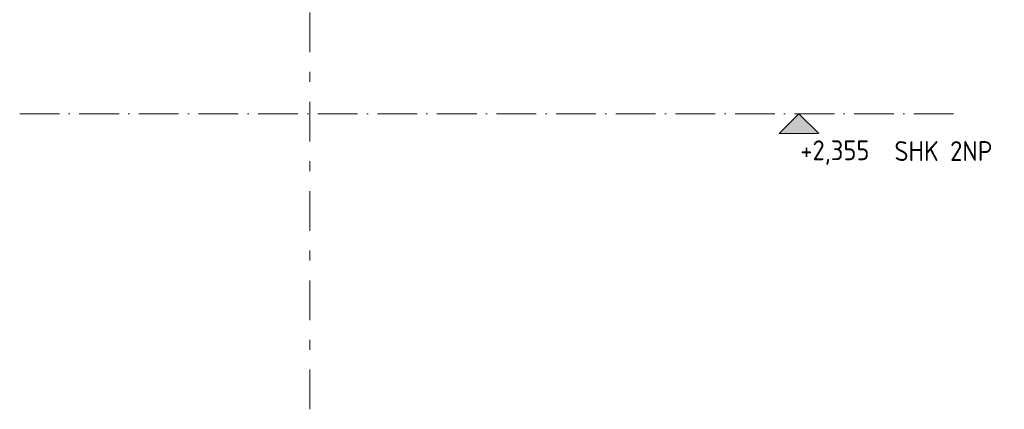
# Model space of a CAD drawing. Header units: millimetres. Extents: x 4307 to 42792, y 1610 to 10025.
# Tile 175 of 256: x 26216 to 28696, y 1610 to 2592. Entities that reach past the tile are written whole.
import ezdxf

# ---------------------------------------------------------------- set-up
doc = ezdxf.new("R2010")
doc.units = ezdxf.units.MM
doc.linetypes.add('Čerchovaná', pattern=[150, 100, -25, 0, -25])
doc.linetypes.add('Čára osnovy', pattern=[225, 100, -50, 25, -50])
doc.layers.add('A-FLOR-LEVL', color=51, linetype='Continuous', lineweight=5)
doc.layers.add('S-GRID', color=1, linetype='Continuous', lineweight=5)
doc.styles.add('ISOCPEUR', font='isocpeur.ttf', dxfattribs={"width": 0.9, "height": 50})

# ---------------------------------------------------------------- blocks, each defined once
blk = doc.blocks.new('Podlaží - Výšková kačena-488172-V2')
at = {"layer": 'A-FLOR-LEVL'}
blk.add_hatch(color=256, dxfattribs=at).paths.add_polyline_path([(16867.1, 2305), (16767.1, 2305), (16817.1, 2355)])
for p, q in [((16767.1, 2305), (16817.1, 2355)), ((16817.1, 2355), (16767.1, 2305)), ((16867.1, 2305), (16817.1, 2355)), ((16867.1, 2305), (16817.1, 2355)), ((16767.1, 2305), (16867.1, 2305))]:
    blk.add_line(p, q, dxfattribs=at)

msp = doc.modelspace()

# ---------------------------------------------------------------- linework, layer by layer
at = {"layer": 'A-FLOR-LEVL', "linetype": 'Čerchovaná'}
msp.add_line((26216.3, 2355), (28577, 2355), dxfattribs=at)
at = {"layer": 'S-GRID', "linetype": 'Čára osnovy', "lineweight": 9}
msp.add_line((26946.5, 1610.2), (26946.5, 9632.5), dxfattribs=at)

# ---------------------------------------------------------------- block references
at = {"layer": 'A-FLOR-LEVL'}
msp.add_blockref('Podlaží - Výšková kačena-488172-V2', (11361.5, 0), dxfattribs=at)

# ---------------------------------------------------------------- texts
at = {"layer": 'A-FLOR-LEVL', "char_height": 50, "attachment_point": 1, "style": 'ISOCPEUR'}
for s, insert, width in [('+2,355', (28182, 2287.9), 218.259), ('SHK 2NP', (28418.9, 2285.9), 299.43)]:
    msp.add_mtext(s, dxfattribs=dict(at, insert=insert, width=width))

doc.saveas('drawing.dxf')
